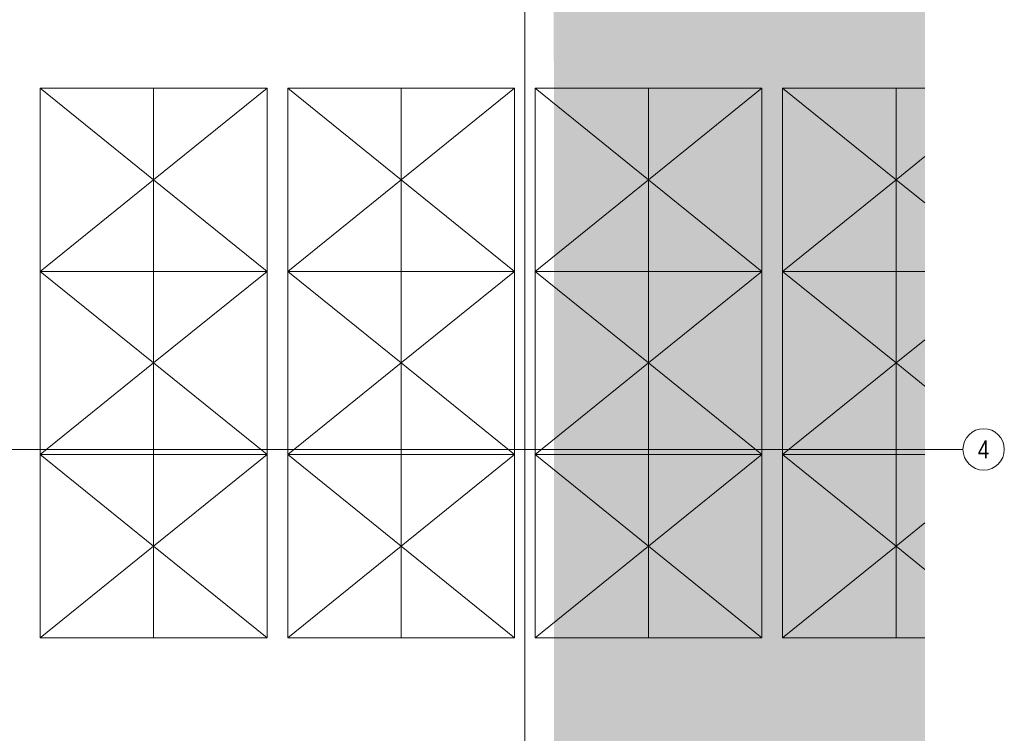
# Model space of a CAD drawing. Extents: x -743 to 300, y 62 to 1112.
# Tile 131 of 179: x -99 to 92, y 555 to 693. Entities that reach past the tile are written whole.
import ezdxf
from ezdxf.enums import TextEntityAlignment as Align
from ezdxf.lldxf.tags import DXFTag

# ---------------------------------------------------------------- set-up
doc = ezdxf.new("R2010")
doc.units = 0
doc.layers.get('0').update_dxf_attribs({"lineweight": 13})
for name, color, linetype, lineweight, true_color in [('40 -44 Elektr. Anlagen- 2 Eigenstromversorgungsanlagen', 7, 'Continuous', 5, 0xff6633), ('Dachflächen Moblierung', 7, 'Continuous', 9, 0x888888), ('iwb_Layout Achsbezeichung', 1, 'Continuous', 13, 0xff0000), ('iwb_Layout BA_Markierung', 7, 'Continuous', 9, 0xbadcdc)]:
    doc.layers.add(name, color=color, linetype=linetype, lineweight=lineweight, true_color=true_color)
doc.layers.add('70 -71 Achsen- 1 Gebäudeachsen', color=7, linetype='STRICHPUNKT2-A06CPV7LL0', lineweight=18)
doc.styles.get("Standard").update_dxf_attribs({"font": 'ARIALN.TTF'})
tags = doc.linetypes.add('grob-A06CPV7GL0', pattern=[14, 3, -8, 3]).pattern_tags.tags
tags[8:9] = [DXFTag(74, 4), DXFTag(75, 0), DXFTag(340, '0'), DXFTag(46, 0.0), DXFTag(50, 0.0), DXFTag(44, 0.0), DXFTag(45, 0.0)]
tags[6:7] = [DXFTag(74, 4), DXFTag(75, 0), DXFTag(340, '0'), DXFTag(46, 0.0), DXFTag(50, 0.0), DXFTag(44, 0.0), DXFTag(45, 0.0)]
tags[4:5] = [DXFTag(74, 4), DXFTag(75, 0), DXFTag(340, '0'), DXFTag(46, 0.0), DXFTag(50, 0.0), DXFTag(44, 0.0), DXFTag(45, 0.0)]
tags = doc.linetypes.add('STRICHPUNKT2', pattern=[12.7, 6.35, -3.175, 0, -3.175]).pattern_tags.tags
tags[10:11] = [DXFTag(74, 4), DXFTag(75, 0), DXFTag(340, '0'), DXFTag(46, 0.0), DXFTag(50, 0.0), DXFTag(44, 0.0), DXFTag(45, 0.0)]
tags[8:9] = [DXFTag(74, 4), DXFTag(75, 0), DXFTag(340, '0'), DXFTag(46, 0.0), DXFTag(50, 0.0), DXFTag(44, 0.0), DXFTag(45, 0.0)]
tags[6:7] = [DXFTag(74, 4), DXFTag(75, 0), DXFTag(340, '0'), DXFTag(46, 0.0), DXFTag(50, 0.0), DXFTag(44, 0.0), DXFTag(45, 0.0)]
tags[4:5] = [DXFTag(74, 4), DXFTag(75, 0), DXFTag(340, '0'), DXFTag(46, 0.0), DXFTag(50, 0.0), DXFTag(44, 0.0), DXFTag(45, 0.0)]
tags = doc.linetypes.add('STRICHPUNKT2-A06CPV7LL0', pattern=[12.7, 6.35, -3.175, 0, -3.175]).pattern_tags.tags
tags[10:11] = [DXFTag(74, 4), DXFTag(75, 0), DXFTag(340, '0'), DXFTag(46, 0.0), DXFTag(50, 0.0), DXFTag(44, 0.0), DXFTag(45, 0.0)]
tags[8:9] = [DXFTag(74, 4), DXFTag(75, 0), DXFTag(340, '0'), DXFTag(46, 0.0), DXFTag(50, 0.0), DXFTag(44, 0.0), DXFTag(45, 0.0)]
tags[6:7] = [DXFTag(74, 4), DXFTag(75, 0), DXFTag(340, '0'), DXFTag(46, 0.0), DXFTag(50, 0.0), DXFTag(44, 0.0), DXFTag(45, 0.0)]
tags[4:5] = [DXFTag(74, 4), DXFTag(75, 0), DXFTag(340, '0'), DXFTag(46, 0.0), DXFTag(50, 0.0), DXFTag(44, 0.0), DXFTag(45, 0.0)]

# ---------------------------------------------------------------- blocks, each defined once
blk = doc.blocks.new('Polygon-A06CPV7AL0')
at = {"color": 0, "linetype": 'ByBlock', "lineweight": -2, "ltscale": 0.13}
blk.add_solid([(4.85, 86.71), (4.69, 1083.81), (76.5, 86.52), (76.5, 1083.81)], dxfattribs=at)
blk = doc.blocks.new('Referenz-A06CPV7ML0')
at = {"layer": '40 -44 Elektr. Anlagen- 2 Eigenstromversorgungsanlagen', "color": 0, "lineweight": 9}
for p, q in [((-94.53, 644.31), (-94.53, 679.71)), ((-94.53, 679.71), (-72.61, 679.71)), ((-72.61, 679.71), (-72.61, 644.31)), ((-50.69, 679.71), (-72.61, 679.71)), ((-50.69, 644.31), (-50.69, 679.71)), ((-46.69, 644.31), (-46.69, 679.71)), ((-46.69, 679.71), (-24.77, 679.71)), ((-24.77, 679.71), (-24.77, 644.31)), ((-2.85, 679.71), (-24.77, 679.71)), ((-2.85, 644.31), (-2.85, 679.71)), ((1.15, 644.31), (1.15, 679.71)), ((1.15, 679.71), (23.07, 679.71)), ((23.07, 679.71), (23.07, 644.31)), ((44.99, 679.71), (23.07, 679.71)), ((44.99, 644.31), (44.99, 679.71)), ((48.99, 644.31), (48.99, 679.71)), ((48.99, 679.71), (70.91, 679.71)), ((70.91, 679.71), (70.91, 644.31)), ((76.46, 679.71), (70.91, 679.71)), ((-94.53, 608.91), (-94.53, 644.31)), ((-94.53, 644.31), (-72.61, 644.31)), ((-72.61, 644.31), (-72.61, 608.91)), ((-50.69, 644.31), (-72.61, 644.31)), ((-50.69, 608.91), (-50.69, 644.31)), ((-24.77, 644.31), (-46.69, 644.31)), ((-46.69, 608.91), (-46.69, 644.31)), ((-24.77, 644.31), (-24.77, 608.91)), ((-24.77, 644.31), (-2.85, 644.31)), ((-2.85, 608.91), (-2.85, 644.31)), ((23.07, 644.31), (1.15, 644.31)), ((1.15, 608.91), (1.15, 644.31)), ((23.07, 644.31), (23.07, 608.91)), ((44.99, 644.31), (23.07, 644.31)), ((44.99, 608.91), (44.99, 644.31)), ((48.99, 608.91), (48.99, 644.31)), ((48.99, 644.31), (70.91, 644.31)), ((70.91, 644.31), (76.46, 644.31)), ((70.91, 644.31), (70.91, 608.91)), ((-72.61, 608.91), (-94.53, 608.91)), ((-94.53, 573.51), (-94.53, 608.91)), ((-72.61, 608.91), (-50.69, 608.91)), ((-72.61, 608.91), (-72.61, 573.51)), ((-50.69, 573.51), (-50.69, 608.91)), ((-24.77, 608.91), (-46.69, 608.91)), ((-46.69, 573.51), (-46.69, 608.91)), ((-24.77, 608.91), (-24.77, 573.51)), ((-2.85, 608.91), (-24.77, 608.91)), ((-2.85, 573.51), (-2.85, 608.91)), ((23.07, 608.91), (1.15, 608.91)), ((1.15, 573.51), (1.15, 608.91)), ((23.07, 608.91), (23.07, 573.51)), ((44.99, 608.91), (23.07, 608.91)), ((44.99, 573.51), (44.99, 608.91)), ((70.91, 608.91), (48.99, 608.91)), ((48.99, 573.51), (48.99, 608.91)), ((70.91, 608.91), (76.46, 608.91)), ((70.91, 608.91), (70.91, 573.51)), ((-72.61, 573.51), (-94.53, 573.51)), ((-72.61, 573.51), (-50.69, 573.51)), ((-24.77, 573.51), (-46.69, 573.51)), ((-24.77, 573.51), (-2.85, 573.51)), ((23.07, 573.51), (1.15, 573.51)), ((23.07, 573.51), (44.99, 573.51)), ((70.91, 573.51), (48.99, 573.51)), ((70.91, 573.51), (76.46, 573.51))]:
    blk.add_line(p, q, dxfattribs=at)
at = {"layer": '70 -71 Achsen- 1 Gebäudeachsen', "color": 0, "linetype": 'STRICHPUNKT2-A06CPV7LL0', "ltscale": 0.18}
for p, q in [((-0.85, 1084.85), (-0.85, 85.41)), ((-682.49, 609.91), (76.46, 609.91))]:
    blk.add_line(p, q, dxfattribs=at)
at = {"layer": 'Dachflächen Moblierung', "color": 0, "linetype": 'grob-A06CPV7GL0', "lineweight": 5, "ltscale": 0.13}
for p, q in [((-94.53, 679.71), (-72.61, 662.01)), ((-50.69, 679.71), (-72.61, 662.01)), ((-46.69, 679.71), (-24.77, 662.01)), ((-2.85, 679.71), (-24.77, 662.01)), ((1.15, 679.71), (23.07, 662.01)), ((44.99, 679.71), (23.07, 662.01)), ((48.99, 679.71), (70.91, 662.01)), ((76.46, 666.49), (70.91, 662.01)), ((-72.61, 662.01), (-94.53, 644.31)), ((-72.61, 662.01), (-50.69, 644.31)), ((-24.77, 662.01), (-46.69, 644.31)), ((-24.77, 662.01), (-2.85, 644.31)), ((23.07, 662.01), (1.15, 644.31)), ((23.07, 662.01), (44.99, 644.31)), ((70.91, 662.01), (48.99, 644.31)), ((70.91, 662.01), (76.46, 657.53)), ((-94.53, 644.31), (-72.61, 626.61)), ((-50.69, 644.31), (-72.61, 626.61)), ((-46.69, 644.31), (-24.77, 626.61)), ((-2.85, 644.31), (-24.77, 626.61)), ((1.15, 644.31), (23.07, 626.61)), ((44.99, 644.31), (23.07, 626.61)), ((48.99, 644.31), (70.91, 626.61)), ((76.46, 631.09), (70.91, 626.61)), ((-72.61, 626.61), (-94.53, 608.91)), ((-72.61, 626.61), (-50.69, 608.91)), ((-24.77, 626.61), (-46.69, 608.91)), ((-24.77, 626.61), (-2.85, 608.91)), ((23.07, 626.61), (1.15, 608.91)), ((23.07, 626.61), (44.99, 608.91)), ((70.91, 626.61), (48.99, 608.91)), ((70.91, 626.61), (76.46, 622.13)), ((-94.53, 608.91), (-72.61, 591.21)), ((-50.69, 608.91), (-72.61, 591.21)), ((-46.69, 608.91), (-24.77, 591.21)), ((-2.85, 608.91), (-24.77, 591.21)), ((1.15, 608.91), (23.07, 591.21)), ((44.99, 608.91), (23.07, 591.21)), ((48.99, 608.91), (70.91, 591.21)), ((76.46, 595.69), (70.91, 591.21)), ((-72.61, 591.21), (-94.53, 573.51)), ((-72.61, 591.21), (-50.69, 573.51)), ((-24.77, 591.21), (-46.69, 573.51)), ((-24.77, 591.21), (-2.85, 573.51)), ((23.07, 591.21), (1.15, 573.51)), ((23.07, 591.21), (44.99, 573.51)), ((70.91, 591.21), (48.99, 573.51)), ((70.91, 591.21), (76.46, 586.73))]:
    blk.add_line(p, q, dxfattribs=at)

msp = doc.modelspace()

# ---------------------------------------------------------------- linework, layer by layer
at = {"layer": 'iwb_Layout Achsbezeichung', "linetype": 'STRICHPUNKT2', "lineweight": 13, "ltscale": 0.39}
msp.add_line((76.5, 609.91), (83.84, 609.91), dxfattribs=at)
at = {"layer": 'iwb_Layout Achsbezeichung', "ltscale": 0.39, "extrusion": (0, 0, -1)}
msp.add_circle((-87.84, 609.91), 4, dxfattribs=at)

# ---------------------------------------------------------------- block references
at = {"color": 8, "lineweight": 13, "ltscale": 0.13, "true_color": 0x808080}
msp.add_blockref('Referenz-A06CPV7ML0', (0, 0), dxfattribs=at)
at = {"layer": 'iwb_Layout BA_Markierung', "ltscale": 0.13}
msp.add_blockref('Polygon-A06CPV7AL0', (0, 0), dxfattribs=at)

# ---------------------------------------------------------------- texts
at = {"layer": 'iwb_Layout Achsbezeichung', "ltscale": 0.39}
msp.add_text('4', height=3.5, dxfattribs=at).set_placement((87.84, 609.91), align=Align.MIDDLE_CENTER)

doc.saveas('drawing.dxf')
